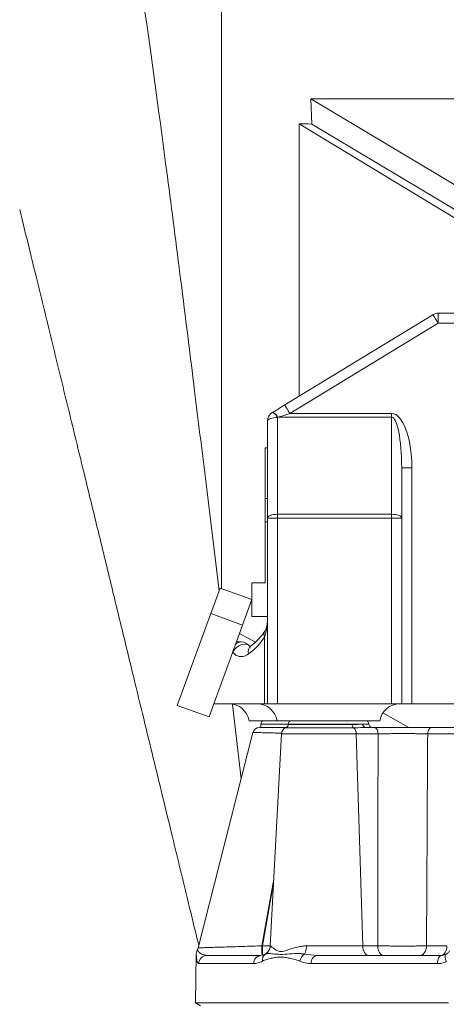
# Model space of a CAD drawing. Header units: millimetres. Extents: x 647 to 1402, y 1107 to 2598.
# Tile 5 of 11: x 840 to 968, y 2020 to 2314. Entities that reach past the tile are written whole.
import ezdxf

# ---------------------------------------------------------------- set-up
doc = ezdxf.new("R2010")
doc.units = ezdxf.units.MM

msp = doc.modelspace()

# ---------------------------------------------------------------- linework, layer by layer
at = {"color": 7, "linetype": 'Continuous', "lineweight": 15}
for p, q in [((900.39, 2144.02), (900.39, 2325.37)), ((979.09, 2259.35), (927.13, 2290.51)), ((927.13, 2290.51), (1121.87, 2290.51)), ((927.13, 2290.51), (927.43, 2282.96)), ((923.6, 2201.54), (923.6, 2283)), ((923.6, 2283), (975.31, 2251.72)), ((926.37, 2283), (923.6, 2283)), ((927.43, 2282.96), (926.37, 2283)), ((927.43, 2282.96), (979.09, 2251.98)), ((965.17, 2226.38), (1011.46, 2226.38)), ((965.17, 2226.38), (965.17, 2223.38)), ((919.33, 2198.94), (963.6, 2225.94)), ((965.17, 2223.38), (920.9, 2196.37)), ((1011.46, 2223.38), (965.17, 2223.38)), ((914.17, 2165.12), (914.17, 2194.1)), ((915.61, 2196.67), (915.67, 2196.71)), ((917.23, 2195.26), (917.18, 2195.22)), ((917.18, 2195.22), (917.18, 2166.24)), ((951.28, 2195.26), (917.23, 2195.26)), ((920.9, 2196.37), (951.28, 2196.37)), ((951.28, 2195.26), (951.28, 2196.37)), ((951.28, 2166.24), (951.28, 2195.26)), ((914.17, 2186.13), (913.51, 2186.13)), ((913.51, 2186.13), (913.51, 2171)), ((954.29, 2180.17), (954.29, 2165.12)), ((957.3, 2180.17), (954.29, 2180.17)), ((957.3, 2180.17), (957.3, 2109.54)), ((899.69, 2143.35), (895.61, 2177.01)), ((913.51, 2171), (914.17, 2171)), ((913.51, 2163.96), (913.51, 2171)), ((917.18, 2165.12), (914.17, 2165.12)), ((914.17, 2109.54), (914.17, 2165.12)), ((917.18, 2166.24), (917.18, 2165.12)), ((917.18, 2166.24), (951.28, 2166.24)), ((951.28, 2165.12), (917.18, 2165.12)), ((917.18, 2165.12), (917.18, 2109.54)), ((951.28, 2165.12), (951.28, 2166.24)), ((954.29, 2165.12), (951.28, 2165.12)), ((951.28, 2109.54), (951.28, 2165.12)), ((954.29, 2165.12), (954.29, 2109.54)), ((913.51, 2163.96), (914.17, 2163.96)), ((913.51, 2145.77), (913.51, 2163.96)), ((899.99, 2144.17), (897.23, 2136.58)), ((909.47, 2140.72), (899.99, 2144.17)), ((909.47, 2135.68), (909.47, 2145.77)), ((913.51, 2145.77), (909.47, 2145.77)), ((909.47, 2140.72), (906.71, 2133.13)), ((897.23, 2136.58), (887.22, 2109.08)), ((906.71, 2133.13), (897.23, 2136.58)), ((914.17, 2135.68), (909.47, 2135.68)), ((906.71, 2133.13), (904.88, 2128.09)), ((910.55, 2128.01), (905.81, 2130.64)), ((913.32, 2109.54), (913.32, 2129.49)), ((904.88, 2128.09), (906.33, 2128.09)), ((906.17, 2128.09), (906.16, 2128.09)), ((903.78, 2125.08), (898.12, 2109.54)), ((903.84, 2125.08), (903.78, 2125.08)), ((896.7, 2105.63), (887.22, 2109.08)), ((898.12, 2109.54), (896.7, 2105.63)), ((913.32, 2109.54), (898.12, 2109.54)), ((906.31, 2087.14), (903.71, 2109.33)), ((914.17, 2109.54), (913.32, 2109.54)), ((917.18, 2109.54), (914.17, 2109.54)), ((917.18, 2109.54), (951.28, 2109.54)), ((954.29, 2109.54), (951.28, 2109.54)), ((957.3, 2109.54), (954.29, 2109.54)), ((999.43, 2109.54), (957.3, 2109.54)), ((956.44, 2102.51), (948.68, 2106.83)), ((917.03, 2104.52), (908.65, 2104.52)), ((912.16, 2103.52), (912.16, 2102.51)), ((947.77, 2104.52), (917.03, 2104.52)), ((920.37, 2103.52), (920.37, 2103.36)), ((942.63, 2103.52), (932.4, 2103.52)), ((918.32, 2100.61), (915, 2037.16)), ((940.68, 2100.61), (942.63, 2037.16)), ((947.23, 2100.61), (940.68, 2100.61)), ((943.48, 2102.51), (946.06, 2102.51)), ((973.35, 2100.61), (962.05, 2100.61)), ((963.34, 2102.51), (974.41, 2102.51)), ((925.81, 2037.16), (942.63, 2037.16)), ((942.63, 2037.16), (947.11, 2037.16)), ((961.7, 2037.16), (967.79, 2037.16)), ((892.88, 2034.74), (892.62, 2020.13)), ((910.04, 2031.85), (893.61, 2031.85)), ((896.1, 2034.31), (912.22, 2034.31)), ((912.34, 2034.35), (913.57, 2034.72)), ((925.25, 2034.72), (929.07, 2034.31)), ((964.96, 2031.85), (927.22, 2031.85)), ((929.07, 2034.31), (966.09, 2034.31)), ((892.62, 2020.13), (894.11, 2019.27)), ((892.62, 2020.13), (968.25, 2020.13))]:
    msp.add_line(p, q, dxfattribs=at)
at = {"color": 8, "linetype": 'Continuous', "lineweight": 15}
for p, q in [((920.37, 2103.52), (912.16, 2103.52)), ((932.4, 2103.52), (920.37, 2103.52)), ((920.37, 2103.36), (939.48, 2103.36)), ((942.63, 2103.52), (944.44, 2103.52)), ((940.68, 2100.61), (918.32, 2100.61)), ((939.88, 2102.41), (919.68, 2102.41)), ((912.47, 2037.19), (916.05, 2057.14)), ((915.98, 2055.93), (912.66, 2037.16)), ((912.66, 2037.16), (914.99, 2037.16)), ((915, 2037.16), (915.05, 2037.16))]:
    msp.add_line(p, q, dxfattribs=at)
at = {"color": 7, "linetype": 'Continuous', "lineweight": 15, "flags": 128}
for points in [[(963.6, 2225.94), (963.63, 2225.9), (963.72, 2225.75), (963.86, 2225.51), (964.06, 2225.19), (964.29, 2224.8), (964.57, 2224.36), (964.86, 2223.88), (965.17, 2223.38)], [(919.33, 2198.94), (918.08, 2198.18), (916.86, 2197.43), (915.67, 2196.71)], [(920.9, 2196.37), (920.59, 2196.87), (920.3, 2197.36), (920.03, 2197.8), (919.79, 2198.19), (919.6, 2198.51), (919.45, 2198.75), (919.36, 2198.89), (919.33, 2198.94)], [(917.18, 2195.22), (916.59, 2195.2), (916.03, 2195.14), (915.51, 2195.03), (915.05, 2194.89), (914.68, 2194.72), (914.4, 2194.53), (914.23, 2194.32), (914.17, 2194.1)], [(920.9, 2196.37), (919.65, 2195.99), (918.42, 2195.62), (917.23, 2195.26)], [(917.18, 2166.24), (916.59, 2166.22), (916.03, 2166.16), (915.51, 2166.05), (915.05, 2165.91), (914.68, 2165.74), (914.4, 2165.55), (914.23, 2165.34), (914.17, 2165.12)], [(951.28, 2166.24), (951.87, 2166.22), (952.43, 2166.16), (952.95, 2166.05), (953.41, 2165.91), (953.78, 2165.74), (954.06, 2165.55), (954.23, 2165.34), (954.29, 2165.12)], [(904.54, 2127.18), (904.48, 2126.99), (904.4, 2126.77), (904.31, 2126.54), (904.22, 2126.29), (904.12, 2126.02), (904.03, 2125.76), (903.93, 2125.5), (903.84, 2125.25)], [(904.54, 2127.18), (904.68, 2127.57), (904.79, 2127.85), (904.85, 2128.03), (904.88, 2128.09)], [(903.78, 2125.08), (903.8, 2125.14), (903.82, 2125.19), (903.84, 2125.25)], [(909.84, 2101), (901.64, 2068.79), (893.45, 2036.59)], [(947.23, 2100.61), (947.2, 2100.99), (947.13, 2101.35), (947.01, 2101.68), (946.87, 2101.96), (946.69, 2102.2), (946.49, 2102.37), (946.28, 2102.48), (946.06, 2102.51)], [(962.05, 2100.61), (962.08, 2100.99), (962.16, 2101.35), (962.29, 2101.68), (962.45, 2101.96), (962.64, 2102.2), (962.86, 2102.37), (963.09, 2102.48), (963.34, 2102.51)], [(944.4, 2034.31), (944.06, 2034.36), (943.74, 2034.52), (943.44, 2034.78), (943.18, 2035.14), (942.96, 2035.57), (942.79, 2036.06), (942.68, 2036.6), (942.63, 2037.16)], [(948.87, 2034.31), (948.54, 2034.36), (948.22, 2034.52), (947.92, 2034.78), (947.65, 2035.14), (947.43, 2035.57), (947.27, 2036.06), (947.16, 2036.6), (947.11, 2037.16)], [(959.82, 2034.31), (960.18, 2034.36), (960.52, 2034.52), (960.84, 2034.78), (961.12, 2035.14), (961.35, 2035.57), (961.53, 2036.06), (961.65, 2036.6), (961.7, 2037.16)], [(966.09, 2034.31), (966.41, 2034.36), (966.72, 2034.52), (967.01, 2034.78), (967.26, 2035.14), (967.48, 2035.57), (967.64, 2036.06), (967.75, 2036.6), (967.79, 2037.16)], [(966.09, 2034.31), (965.87, 2034.26), (965.66, 2034.12), (965.47, 2033.9), (965.3, 2033.59), (965.16, 2033.22), (965.05, 2032.79), (964.98, 2032.33), (964.96, 2031.85)], [(967.51, 2034.67), (967.39, 2034.56), (967.3, 2034.39), (967.25, 2034.17), (967.24, 2033.9), (967.28, 2033.59), (967.35, 2033.24), (967.47, 2032.88), (967.61, 2032.5)]]:
    msp.add_lwpolyline(points, dxfattribs=at)
at = {"color": 8, "linetype": 'Continuous', "lineweight": 15, "flags": 128}
msp.add_lwpolyline([(908.82, 2126.78), (908.53, 2127.08), (907.96, 2127.34), (907.24, 2127.4), (906.44, 2127.26), (905.63, 2126.91), (904.88, 2126.4), (904.27, 2125.77), (903.84, 2125.08)], dxfattribs=at)
at = {"color": 7, "linetype": 'Continuous', "lineweight": 15}
for centre, radius, start, end in [((965.17, 2223.38), 3.01, 90, 121.3832), ((917.18, 2194.1), 3.01, 121.3832, 180), ((914.72, 2194.14), 2.69, 23.8131, 70.5755), ((914.77, 2194.17), 2.69, 23.81, 70.5808), ((906.38, 2125.78), 2.31, 91.267, 142.7001), ((906.33, 2125.08), 3.01, 34.2821, 90), ((907.44, 2125.08), 3.61, 177.3569, 180.0071), ((902.72, 2103.52), 6.02, 9.5941, 90), ((911.1, 2103.52), 6.02, 9.5941, 90), ((953.71, 2103.52), 6.02, 90, 170.4059), ((913.17, 2103.52), 1, 90, 180), ((919.36, 2103.36), 1, 288.6964, 0), ((921.37, 2103.52), 1, 90, 180), ((940.57, 2103.26), 1.1, 175.0029, 230.7194), ((943.56, 2103.45), 0.937, 175.7297, 264.9777), ((943.43, 2103.52), 1, 0, 90), ((945.44, 2103.52), 1, 180, 270), ((911.78, 2100.51), 2.01, 89.9956, 165.6892), ((920.33, 2100.51), 2.01, 108.6964, 177), ((938.53, 2100.73), 2.15, 356.8293, 51.1841), ((890.53, 2037.32), 3.01, 331.6351, 345.9027), ((922.06, 2090.36), 54.02, 259.7718, 259.977), ((1007.03, 2036.47), 94.38, 179.5831, 181.3119), ((911.99, 2037.32), 3.01, 293.0131, 357), ((912.04, 2037.32), 3.01, 300.4776, 357.035), ((920.8, 2037.03), 5.01, 332.5735, 1.4924), ((896.11, 2031.81), 2.5, 90.1678, 179.1752), ((912.4, 2031.96), 2.35, 94.1936, 182.8182), ((914.78, 2032.99), 2.11, 125.0173, 190.6058), ((926.89, 2032.06), 3.12, 121.6678, 170.0472), ((929.45, 2032.1), 2.24, 99.6592, 186.4677)]:
    msp.add_arc(centre, radius, start, end, dxfattribs=at)
at = {"color": 8, "linetype": 'Continuous', "lineweight": 15}
for centre, radius, start, end in [((914.79, 2130.33), 1.69, 148.8955, 209.6049), ((910.73, 2125.14), 2.3, 130.4715, 196.8662), ((932.43, 2036.86), 19.97, 179.0519, 186.7531)]:
    msp.add_arc(centre, radius, start, end, dxfattribs=at)
at = {"color": 7, "linetype": 'Continuous', "lineweight": 15}
for centre, major_axis, ratio, start_param, end_param in [((951.28, 2180.17), (0, 16.2), 0.371391, 4.712389, 6.283185), ((951.28, 2180.17), (0, 15.09), 0.199451, 4.712389, 6.283185), ((900.16, 2149.66), (0, 28.08), 0.673077, 3.600422, 3.911638)]:
    msp.add_ellipse(centre, major_axis=major_axis, ratio=ratio, start_param=start_param, end_param=end_param, dxfattribs=at)
for points, knots in [([(1164.74, 2267.28), (1167.56, 2288.84), (1170.29, 2308.81), (1172.99, 2327.08), (1173.04, 2327.36), (1173.09, 2327.67), (1173.11, 2327.82), (1173.13, 2327.96), (1173.15, 2328.1), (1173.18, 2328.23), (1173.2, 2328.4), (1173.25, 2328.69), (1173.33, 2329.21), (1173.43, 2329.93), (1173.53, 2330.63), (1173.61, 2331.17), (1173.66, 2331.52), (1173.75, 2332.06), (1174.01, 2333.55), (1174.29, 2335.38), (1174.55, 2337.25), (1174.76, 2339.1), (1174.95, 2340.97), (1175.1, 2342.84), (1175.22, 2344.73), (1175.32, 2346.66), (1175.38, 2348.6), (1175.42, 2350.65), (1175.42, 2351.84), (1175.42, 2354.77), (1175.31, 2359.48), (1174.79, 2366.93), (1173.84, 2374.62), (1172.97, 2379.57), (1170.8, 2390.47), (1165.95, 2407.13), (1154.51, 2430.5), (1139.26, 2451.57), (1120.64, 2469.71), (1099.19, 2484.41), (1075.55, 2495.22), (1050.41, 2501.84), (1033.14, 2503.33), (1015.86, 2503.33), (998.59, 2501.84), (973.45, 2495.22), (949.81, 2484.41), (928.37, 2469.71), (909.74, 2451.57), (894.49, 2430.5), (883.05, 2407.13), (878.2, 2390.47), (876.03, 2379.57), (875.16, 2374.62), (874.21, 2366.93), (873.69, 2359.48), (873.58, 2354.77), (873.58, 2351.84), (873.58, 2350.65), (873.62, 2348.6), (873.68, 2346.66), (873.78, 2344.73), (873.9, 2342.84), (874.05, 2340.97), (874.24, 2339.1), (874.45, 2337.25), (874.71, 2335.38), (874.99, 2333.54), (875.28, 2331.92), (875.38, 2331.26), (875.47, 2330.62), (875.57, 2329.93), (875.67, 2329.21), (875.75, 2328.69), (875.8, 2328.4), (875.83, 2328.23), (875.85, 2328.1), (875.87, 2327.96), (875.89, 2327.82), (875.91, 2327.67), (875.96, 2327.36), (876.01, 2327.08), (878.71, 2308.81), (881.44, 2288.84), (884.26, 2267.28)], [0.3287888, 0.3287888, 0.3287888, 0.3287888, 0.3527241, 0.3527241, 0.3532152, 0.3533379, 0.3534607, 0.3535834, 0.3537062, 0.353829, 0.3539517, 0.3541973, 0.3546883, 0.3556704, 0.3566525, 0.3571436, 0.3573891, 0.3576346, 0.3586167, 0.3595988, 0.3605809, 0.361563, 0.3625452, 0.3635273, 0.3645094, 0.3654915, 0.3664736, 0.3674557, 0.3684378, 0.3684378, 0.3725298, 0.3766218, 0.3807139, 0.3848059, 0.3848059, 0.3992052, 0.4136044, 0.4280037, 0.4424029, 0.4568022, 0.4712015, 0.4856007, 0.5, 0.5, 0.5143993, 0.5287985, 0.5431978, 0.5575971, 0.5719963, 0.5863956, 0.6007948, 0.6151941, 0.6151941, 0.6192861, 0.6233782, 0.6274702, 0.6315622, 0.6315622, 0.6325443, 0.6335264, 0.6345085, 0.6354906, 0.6364727, 0.6374548, 0.6384369, 0.6394191, 0.6404012, 0.6413833, 0.6423654, 0.6428564, 0.6433475, 0.6443296, 0.6453117, 0.6458027, 0.6460483, 0.646171, 0.6462938, 0.6464166, 0.6465393, 0.6466621, 0.6467848, 0.6472759, 0.6472759, 0.6712112, 0.6712112, 0.6712112, 0.6712112]), ([(884.26, 2267.28), (886.9, 2247.13), (890.64, 2217.4), (894.54, 2185.78), (895.61, 2177.01)], [0.67121119, 0.67121119, 0.67121119, 0.67121119, 0.69359135, 0.70211167, 0.70211167, 0.70211167, 0.70211167]), ([(840.12, 2257.43), (841.78, 2250.62), (845.05, 2237.24), (849.84, 2217.58), (854.44, 2198.7), (858.85, 2180.6), (863.06, 2163.29), (867.07, 2146.77), (870.88, 2131.08), (874.35, 2116.77), (877.5, 2103.8), (880.35, 2092.09), (883.02, 2081.06), (885.25, 2071.88), (887.08, 2064.34), (888.6, 2058.06), (890.19, 2051.48), (891.88, 2044.51), (893.04, 2039.74), (893.63, 2037.3)], [0, 0, 0, 0, 0.091462, 0.179524, 0.264194, 0.345477, 0.423347, 0.497762, 0.568676, 0.636049, 0.692384, 0.745932, 0.796679, 0.844606, 0.873278, 0.902077, 0.932859, 0.965626, 1, 1, 1, 1]), ([(914.17, 2135.12), (914.16, 2134.2), (914.14, 2132.22), (913.6, 2130.45), (913.32, 2129.49)], [0, 0, 0, 0, 0.464415, 1, 1, 1, 1]), ([(914.16, 2134.95), (914.16, 2134.79), (914.17, 2134.14), (914.06, 2133.14), (913.79, 2132.06), (913.55, 2131.47), (913.35, 2131.24), (913.33, 2131.22)], [0, 0, 0, 0, 0.0997228, 0.3971938, 0.6947494, 0.9729085, 1, 1, 1, 1]), ([(913.34, 2131.21), (913.12, 2130.91), (912.48, 2130.01), (911.35, 2128.71), (910.18, 2127.62), (909.47, 2127.08), (909.24, 2126.9)], [0, 0, 0, 0, 0.168208, 0.498865, 0.838292, 1, 1, 1, 1]), ([(908.53, 2124.48), (907.99, 2124.16), (906.94, 2123.55), (905.42, 2123.7), (904.39, 2124.34), (903.96, 2124.92), (903.84, 2125.08)], [0, 0, 0, 0, 0.345877, 0.669317, 0.907912, 1, 1, 1, 1]), ([(939.48, 2103.36), (939.66, 2103.36), (940.37, 2103.36), (941.5, 2103.46), (942.25, 2103.5), (942.63, 2103.52)], [0, 0, 0, 0, 0.149545, 0.569014, 1, 1, 1, 1]), ([(911.79, 2102.51), (911.82, 2102.51), (911.89, 2102.51), (912.41, 2102.51), (913.25, 2102.51), (914.39, 2102.51), (915.8, 2102.51), (917.44, 2102.51), (918.82, 2102.51), (919.67, 2102.51), (919.87, 2102.51)], [0, 0, 0, 0, 0.134333, 0.271884, 0.409448, 0.54701, 0.684271, 0.82153, 0.958547, 1, 1, 1, 1]), ([(943.48, 2102.51), (942.53, 2102.47), (941.41, 2102.42), (940.08, 2102.41), (939.88, 2102.41)], [0, 0, 0, 0, 0.848243, 1, 1, 1, 1]), ([(946.06, 2102.51), (946.72, 2102.51), (948.04, 2102.51), (950.26, 2102.51), (952.58, 2102.51), (954.95, 2102.51), (957.31, 2102.51), (959.52, 2102.51), (961.57, 2102.51), (962.75, 2102.51), (963.34, 2102.51)], [0, 0, 0, 0, 0.126969, 0.253936, 0.380912, 0.507887, 0.634741, 0.761596, 0.880797, 1, 1, 1, 1]), ([(947.11, 2037.16), (947.12, 2047.72), (947.14, 2058.28), (947.16, 2068.84), (947.18, 2079.43), (947.21, 2090.02), (947.23, 2100.61)], [0.00285772, 0.00285772, 0.00285772, 0.00285772, 0.03460773, 0.03460773, 0.03460773, 0.06644834, 0.06644834, 0.06644834, 0.06644834]), ([(962.05, 2100.61), (961.53, 2100.62), (960.99, 2100.62), (960.13, 2100.63), (959.84, 2100.63), (959.24, 2100.63), (958.93, 2100.63), (958, 2100.64), (957.36, 2100.64), (956.06, 2100.64), (955.4, 2100.64), (954.06, 2100.64), (953.39, 2100.64), (952.08, 2100.64), (951.43, 2100.64), (950.15, 2100.63), (948.91, 2100.63), (947.78, 2100.62), (947.23, 2100.61)], [0, 0, 0, 0, 0.125, 0.125, 0.1875, 0.1875, 0.25, 0.25, 0.375, 0.375, 0.5, 0.5, 0.625, 0.625, 0.75, 0.75, 0.875, 1, 1, 1, 1]), ([(962.05, 2100.61), (961.98, 2090.02), (961.92, 2079.43), (961.87, 2068.84), (961.81, 2058.28), (961.75, 2047.72), (961.7, 2037.16)], [0.00190489, 0.00190489, 0.00190489, 0.00190489, 0.03374003, 0.03374003, 0.03374003, 0.06548481, 0.06548481, 0.06548481, 0.06548481]), ([(893.18, 2035.88), (893.16, 2035.84), (893.06, 2035.68), (892.97, 2035.39), (892.9, 2035.06), (892.88, 2034.85), (892.88, 2034.75), (892.88, 2034.74)], [0, 0, 0, 0, 0.1108558, 0.4728618, 0.7587357, 0.9620651, 1, 1, 1, 1]), ([(913.57, 2034.72), (913.87, 2034.79), (914.47, 2034.93), (915.96, 2034.77), (917.97, 2034.55), (920.7, 2034.78), (923.2, 2034.94), (924.81, 2034.77), (925.25, 2034.72)], [0, 0, 0, 0, 0.141448, 0.283341, 0.493736, 0.706298, 0.918556, 1, 1, 1, 1]), ([(915.05, 2037.16), (915.11, 2037.16), (915.22, 2037.07), (915.55, 2036.79), (915.77, 2036.6), (916.17, 2036.3), (916.31, 2036.19), (916.63, 2035.99), (916.8, 2035.88), (917.17, 2035.7), (917.36, 2035.62), (917.68, 2035.53), (917.79, 2035.51), (918.02, 2035.48), (918.14, 2035.47), (918.76, 2035.47), (919.28, 2035.62), (920.39, 2035.98), (920.99, 2036.2), (922.26, 2036.61), (922.92, 2036.79), (923.96, 2037), (924.32, 2037.06), (925.05, 2037.14), (925.43, 2037.16), (925.81, 2037.16)], [0, 0, 0, 0, 0.125, 0.125, 0.25, 0.25, 0.3125, 0.3125, 0.375, 0.375, 0.4375, 0.4375, 0.46875, 0.46875, 0.5, 0.5, 0.625, 0.625, 0.75, 0.75, 0.875, 0.875, 0.9375, 0.9375, 1, 1, 1, 1]), ([(947.11, 2037.16), (947.64, 2037.16), (948.2, 2037.15), (949.36, 2037.14), (949.97, 2037.14), (951.22, 2037.13), (951.86, 2037.13), (953.15, 2037.12), (953.8, 2037.12), (954.79, 2037.12), (955.12, 2037.12), (955.77, 2037.12), (956.09, 2037.12), (957.05, 2037.13), (957.68, 2037.13), (958.6, 2037.13), (958.91, 2037.14), (959.5, 2037.14), (959.79, 2037.14), (960.65, 2037.15), (961.19, 2037.16), (961.7, 2037.16)], [0, 0, 0, 0, 0.125, 0.125, 0.25, 0.25, 0.375, 0.375, 0.5, 0.5, 0.5625, 0.5625, 0.625, 0.625, 0.75, 0.75, 0.8125, 0.8125, 0.875, 0.875, 1, 1, 1, 1]), ([(967.51, 2034.67), (967.6, 2034.71), (968, 2034.95), (968.34, 2035.3), (968.54, 2035.57), (968.6, 2035.65)], [0, 0, 0, 0, 0.161558, 0.774944, 1, 1, 1, 1]), ([(912.7, 2032.6), (912.25, 2032.38), (911.8, 2032.19), (910.92, 2031.92), (910.48, 2031.85), (910.04, 2031.85)], [0, 0, 0, 0, 0.5, 0.5, 1, 1, 1, 1]), ([(923.82, 2032.6), (923.32, 2032.81), (922.82, 2032.97), (921.84, 2033.25), (921.35, 2033.36), (920.38, 2033.57), (919.89, 2033.66), (918.94, 2033.8), (918.47, 2033.84), (917.53, 2033.84), (917.07, 2033.8), (916.16, 2033.66), (915.71, 2033.57), (914.82, 2033.36), (914.39, 2033.24), (913.53, 2032.97), (913.11, 2032.81), (912.7, 2032.6)], [0, 0, 0, 0, 0.125, 0.125, 0.25, 0.25, 0.375, 0.375, 0.5, 0.5, 0.625, 0.625, 0.75, 0.75, 0.875, 0.875, 1, 1, 1, 1]), ([(927.22, 2031.85), (926.62, 2031.85), (926.04, 2031.92), (924.91, 2032.19), (924.36, 2032.38), (923.82, 2032.6)], [0, 0, 0, 0, 0.5, 0.5, 1, 1, 1, 1]), ([(967.61, 2032.5), (967.19, 2032.28), (966.76, 2032.12), (965.87, 2031.9), (965.42, 2031.85), (964.96, 2031.85)], [0, 0, 0, 0, 0.5, 0.5, 1, 1, 1, 1]), ([(966.09, 2034.31), (966.22, 2034.31), (966.69, 2034.33), (967.16, 2034.52), (967.51, 2034.67)], [0, 0, 0, 0, 0.259017, 1, 1, 1, 1])]:
    msp.add_open_spline(points, degree=3, knots=knots, dxfattribs=at)
at = {"color": 8, "linetype": 'Continuous', "lineweight": 15}
for points, knots in [([(918.25, 2100.78), (917.63, 2100.79), (916.3, 2100.83), (914.5, 2100.88), (912.86, 2100.92), (911.54, 2100.96), (910.57, 2100.98), (909.95, 2101), (909.88, 2101), (909.84, 2101)], [0, 0, 0, 0, 0.126503, 0.269991, 0.417659, 0.561259, 0.709009, 0.852451, 1, 1, 1, 1]), ([(893.18, 2035.89), (893.22, 2035.82), (893.32, 2035.68), (894.01, 2035.01), (894.95, 2034.46), (895.72, 2034.36), (896.1, 2034.31)], [0, 0, 0, 0, 0.268358, 0.539349, 0.769834, 1, 1, 1, 1]), ([(893.5, 2036.58), (893.48, 2036.58), (893.42, 2036.58), (893.82, 2036.59), (894.71, 2036.62), (896.09, 2036.66), (897.89, 2036.72), (900.06, 2036.78), (902.57, 2036.86), (905.29, 2036.95), (908.21, 2037.05), (910.62, 2037.13), (912.05, 2037.18), (912.47, 2037.19)], [0, 0, 0, 0, 0.033525, 0.13737, 0.238162, 0.341913, 0.442734, 0.546478, 0.647507, 0.751434, 0.852669, 0.956804, 1, 1, 1, 1]), ([(893.61, 2031.85), (893.49, 2031.93), (893.25, 2032.08), (893.03, 2033.07), (892.92, 2034.02), (892.88, 2034.63), (892.88, 2034.7), (892.88, 2034.74)], [0, 0, 0, 0, 0.245591, 0.497601, 0.748811, 0.876073, 1, 1, 1, 1])]:
    msp.add_open_spline(points, degree=3, knots=knots, dxfattribs=at)

doc.saveas('drawing.dxf')
